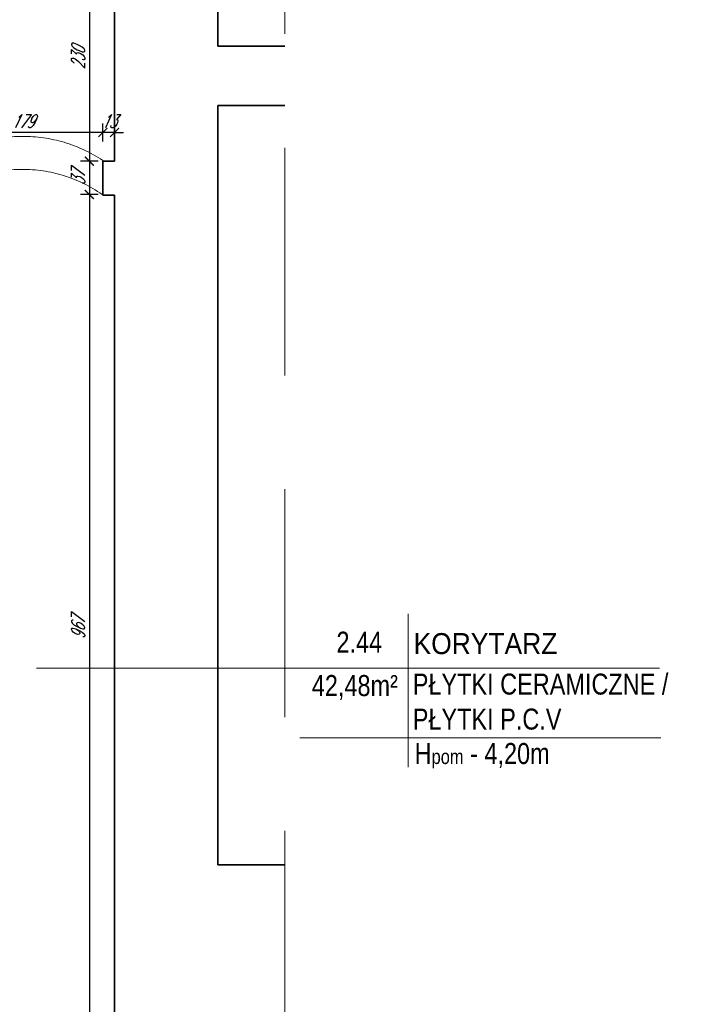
# Model space of a CAD drawing. Header units: millimetres. Extents: x 402 to 79005, y -7782 to 89952.
# Tile 133 of 256: x 27565 to 28323, y 23076 to 24175. Entities that reach past the tile are written whole.
import ezdxf

# ---------------------------------------------------------------- set-up
doc = ezdxf.new("R2010")
doc.units = ezdxf.units.MM
doc.header["$LTSCALE"] = 10
doc.linetypes.add('DASHED', pattern=[19.05, 12.7, -6.35])
doc.layers.get('0').update_dxf_attribs({"lineweight": 0})
doc.layers.get('Defpoints').update_dxf_attribs({"color": 253})
for name, color, linetype, lineweight in [('01 parter - ściany', 253, 'Continuous', 35), ('04-2_nad', 253, 'DASHED', 5), ('05-01_wymiary', 253, 'Continuous', 5), ('05-03_opis', 253, 'Continuous', 5)]:
    doc.layers.add(name, color=color, linetype=linetype, lineweight=lineweight)
doc.styles.add('ariel', font='ARIAL.TTF', dxfattribs={"width": 0.8})
doc.styles.add('ariel_wym', font='simplex.shx', dxfattribs={"width": 0.65, "oblique": 25})
doc.dimstyles.new('ariel 50 wnętrze', dxfattribs={"dimtxt": 15, "dimasz": 10, "dimexe": 10, "dimexo": 0, "dimgap": 5, "dimtad": 1, "dimdec": 1, "dimrnd": 0.5, "dimtxsty": 'ariel_wym', "dimblk": 'ARCHTICK', "dimcen": 2.5, "dimdle": 15, "dimazin": 0, "dimtfac": 1, "dimtdec": 1, "dimtix": 1, "dimtmove": 0, "dimatfit": 3, "dimldrblk": 'DOT', "dimfxl": 0, "dimarcsym": 0})

# ---------------------------------------------------------------- blocks, each defined once
blk = doc.blocks.new('_ArchTick')
at = {"color": 0, "linetype": 'ByBlock', "const_width": 0.15}
blk.add_lwpolyline([(-0.5, -0.5), (0.5, 0.5)], dxfattribs=at)
blk = doc.blocks.new('*D2295')
at = {"layer": '05-01_wymiary', "color": 0, "lineweight": -2}
for p, q in [((27658, 24038.8), (27658, 24058.8)), ((27671, 24038.8), (27671, 24058.8)), ((27658, 24048.8), (27648, 24048.8)), ((27671, 24048.8), (27658, 24048.8)), ((27671, 24048.8), (27681, 24048.8))]:
    blk.add_line(p, q, dxfattribs=at)
at = {"layer": 'Defpoints', "color": 0}
for p in [(27658, 24048.8), (27658, 24017.6), (27671, 24016.7)]:
    blk.add_point(p, dxfattribs=at)
at = {"layer": '05-01_wymiary', "color": 0, "lineweight": -2, "xscale": 10, "yscale": 10, "zscale": 10}
blk.add_blockref('_ArchTick', (27658, 24048.8), dxfattribs=at)
at = {"layer": '05-01_wymiary', "color": 0, "lineweight": -2, "xscale": 10, "yscale": 10, "zscale": 10, "rotation": 180}
blk.add_blockref('_ArchTick', (27671, 24048.8), dxfattribs=at)
at = {"layer": '05-01_wymiary', "color": 0, "insert": (27664.5, 24061.3), "char_height": 15, "attachment_point": 5, "style": 'ariel_wym'}
blk.add_mtext('13', dxfattribs=at)
blk = doc.blocks.new('_Dot')
at = {"color": 0, "linetype": 'ByBlock', "lineweight": -2}
blk.add_line((-0.5, 0), (-1, 0), dxfattribs=at)
at = {"color": 0, "linetype": 'ByBlock', "const_width": 0.5}
blk.add_lwpolyline([(-0.25, 0, 1), (0.25, 0, 1)], format="xyb", close=True, dxfattribs=at)
blk = doc.blocks.new('*D2296')
at = {"layer": '05-01_wymiary', "color": 0, "lineweight": -2}
for p, q in [((27479, 24038.8), (27479, 24058.8)), ((27658, 24038.8), (27658, 24058.8)), ((27673, 24048.8), (27464, 24048.8))]:
    blk.add_line(p, q, dxfattribs=at)
at = {"layer": 'Defpoints', "color": 0}
for p in [(27479, 24048.8), (27479, 24016.7), (27658, 24017.6)]:
    blk.add_point(p, dxfattribs=at)
at = {"layer": '05-01_wymiary', "color": 0, "lineweight": -2, "xscale": 10, "yscale": 10, "zscale": 10, "rotation": 180}
blk.add_blockref('_ArchTick', (27479, 24048.8), dxfattribs=at)
at = {"layer": '05-01_wymiary', "color": 0, "lineweight": -2, "xscale": 10, "yscale": 10, "zscale": 10}
blk.add_blockref('_ArchTick', (27658, 24048.8), dxfattribs=at)
at = {"layer": '05-01_wymiary', "color": 0, "insert": (27568.5, 24061.3), "char_height": 15, "attachment_point": 5, "style": 'ariel_wym'}
blk.add_mtext('179', dxfattribs=at)
blk = doc.blocks.new('*D2419')
at = {"layer": '05-01_wymiary', "color": 0, "lineweight": -2}
for p, q in [((27642.9, 24261.7), (27642.9, 24001.7)), ((27652.9, 24246.7), (27632.9, 24246.7)), ((27652.9, 24016.7), (27632.9, 24016.7))]:
    blk.add_line(p, q, dxfattribs=at)
at = {"layer": 'Defpoints', "color": 0}
for p in [(27658, 24246.7), (27642.9, 24016.7), (27658, 24016.7)]:
    blk.add_point(p, dxfattribs=at)
at = {"layer": '05-01_wymiary', "color": 0, "lineweight": -2, "xscale": 10, "yscale": 10, "zscale": 10}
for p, rotation in [((27642.9, 24246.7), 90), ((27642.9, 24016.7), 270)]:
    blk.add_blockref('_ArchTick', p, dxfattribs=dict(at, rotation=rotation))
at = {"layer": '05-01_wymiary', "color": 0, "insert": (27630.4, 24131.7), "char_height": 15, "attachment_point": 5, "rotation": 90, "style": 'ariel_wym'}
blk.add_mtext('230', dxfattribs=at)
blk = doc.blocks.new('*D2420')
at = {"layer": '05-01_wymiary', "color": 0, "lineweight": -2}
for p, q in [((27642.9, 24031.7), (27642.9, 23964.6)), ((27652.9, 24016.7), (27632.9, 24016.7)), ((27652.9, 23979.6), (27632.9, 23979.6))]:
    blk.add_line(p, q, dxfattribs=at)
at = {"layer": 'Defpoints', "color": 0}
for p in [(27658, 24016.7), (27642.9, 23979.6), (27657.1, 23979.6)]:
    blk.add_point(p, dxfattribs=at)
at = {"layer": '05-01_wymiary', "color": 0, "lineweight": -2, "xscale": 10, "yscale": 10, "zscale": 10}
for p, rotation in [((27642.9, 24016.7), 90), ((27642.9, 23979.6), 270)]:
    blk.add_blockref('_ArchTick', p, dxfattribs=dict(at, rotation=rotation))
at = {"layer": '05-01_wymiary', "color": 0, "insert": (27630.4, 23998.1), "char_height": 15, "attachment_point": 5, "rotation": 90, "style": 'ariel_wym'}
blk.add_mtext('37', dxfattribs=at)
blk = doc.blocks.new('*D2421')
at = {"layer": '05-01_wymiary', "color": 0, "lineweight": -2}
for p, q in [((27642.9, 23994.6), (27642.9, 22997.6)), ((27652.9, 23979.6), (27632.9, 23979.6)), ((27652.9, 23012.6), (27632.9, 23012.6))]:
    blk.add_line(p, q, dxfattribs=at)
at = {"layer": 'Defpoints', "color": 0}
for p in [(27657.1, 23979.6), (27642.9, 23012.6), (27658, 23012.6)]:
    blk.add_point(p, dxfattribs=at)
at = {"layer": '05-01_wymiary', "color": 0, "lineweight": -2, "xscale": 10, "yscale": 10, "zscale": 10}
for p, rotation in [((27642.9, 23979.6), 90), ((27642.9, 23012.6), 270)]:
    blk.add_blockref('_ArchTick', p, dxfattribs=dict(at, rotation=rotation))
at = {"layer": '05-01_wymiary', "color": 0, "insert": (27630.4, 23496.1), "char_height": 15, "attachment_point": 5, "rotation": 90, "style": 'ariel_wym'}
blk.add_mtext('967', dxfattribs=at)

msp = doc.modelspace()

# ---------------------------------------------------------------- linework, layer by layer
at = {"layer": '01 parter - ściany'}
for p, q in [((27786.17, 24144.9), (27786.17, 24361.9)), ((27671, 24016.69), (27671, 24246.69)), ((27786.17, 24144.9), (27860.9, 24144.9)), ((27860.9, 24078.9), (27786.17, 24078.9)), ((27786.17, 23231.69), (27786.17, 24078.9)), ((27658, 23978.69), (27658, 24016.69)), ((27658, 24016.69), (27671, 24016.69)), ((27671, 23978.69), (27658, 23978.69)), ((27671, 23012.57), (27671, 23978.69)), ((27786.17, 23231.69), (27860.9, 23231.69))]:
    msp.add_line(p, q, dxfattribs=at)
at = {"layer": '04-2_nad', "ltscale": 2}
for centre, radius, start, end in [((27569.16, 23883.89), 160.51, 56.39312, 124.17283), ((27568.68, 23854.18), 153.44, 54.80382, 125.76492)]:
    msp.add_arc(centre, radius, start, end, dxfattribs=at)
at = {"layer": '05-03_opis', "linetype": 'DASHED', "ltscale": 2}
msp.add_line((27860.9, 21110.69), (27860.9, 25085.69), dxfattribs=at)
at = {"layer": '05-03_opis'}
for p, q in [((27998.38, 23511.81), (27998.38, 23340.66)), ((27584.02, 23451.14), (28278.65, 23451.14)), ((27877.73, 23373.61), (28280.27, 23373.61))]:
    msp.add_line(p, q, dxfattribs=at)

# ---------------------------------------------------------------- texts
at = {"layer": '05-03_opis', "char_height": 23.4234, "style": 'ariel'}
for s, insert, width, attachment_point in [('{\\fArial|b0|i0|c238|p34;2.44}', (27943.92, 23480.15), 108.9126, 5), ('\\W0.9;{\\fArial|b0|i0|c238|p34;KORYTARZ}', (28004.48, 23478.41), 356.6375, 4), ('{\\fArial|b0|i0|c238|p34;42,48m²}', (27938.98, 23429.61), 108.9126, 5), ('{\\fArial|b0|i0|c238|p34;PŁYTKI CERAMICZNE / PŁYTKI P.C.V}', (28003.57, 23413.74), 322.789, 4), ('{\\fArial|b0|i0|c238|p34; H\\H0.7x;pom\\H1.429x; - 4,20m}', (27998.38, 23353.49), 322.789, 4)]:
    msp.add_mtext(s, dxfattribs=dict(at, insert=insert, width=width, attachment_point=attachment_point))

# ---------------------------------------------------------------- dimensions: what is measured, and where the dimension line sits
at = {"layer": '05-01_wymiary'}
for base, p1, p2, picture, middle in [((27642.93, 24016.69), (27658, 24246.69), (27658, 24016.69), '*D2419', (27630.43, 24131.69)), ((27642.93, 23979.57), (27658, 24016.69), (27657.12, 23979.57), '*D2420', (27630.43, 23998.13)), ((27642.93, 23012.57), (27657.12, 23979.57), (27658, 23012.57), '*D2421', (27630.43, 23496.07))]:
    dim = msp.add_linear_dim(base=base, p1=p1, p2=p2, angle=90, dimstyle='ariel 50 wnętrze', override={"dimtmove": 1}, dxfattribs=at)
    dim.commit()
    dim.dimension.update_dxf_attribs({"geometry": picture, "text_midpoint": middle})
dim = msp.add_linear_dim(base=(27479, 24048.78), p1=(27658, 24017.57), p2=(27479, 24016.69), dimstyle='ariel 50 wnętrze', override={"dimtmove": 1}, dxfattribs=at)
dim.commit()
dim.dimension.update_dxf_attribs({"geometry": '*D2296', "text_midpoint": (27568.5, 24061.28)})
dim = msp.add_linear_dim(base=(27658, 24048.78), p1=(27671, 24016.69), p2=(27658, 24017.57), dimstyle='ariel 50 wnętrze', dxfattribs=at)
dim.commit()
dim.dimension.update_dxf_attribs({"geometry": '*D2295', "text_midpoint": (27664.5, 24061.28)})

doc.saveas('drawing.dxf')
